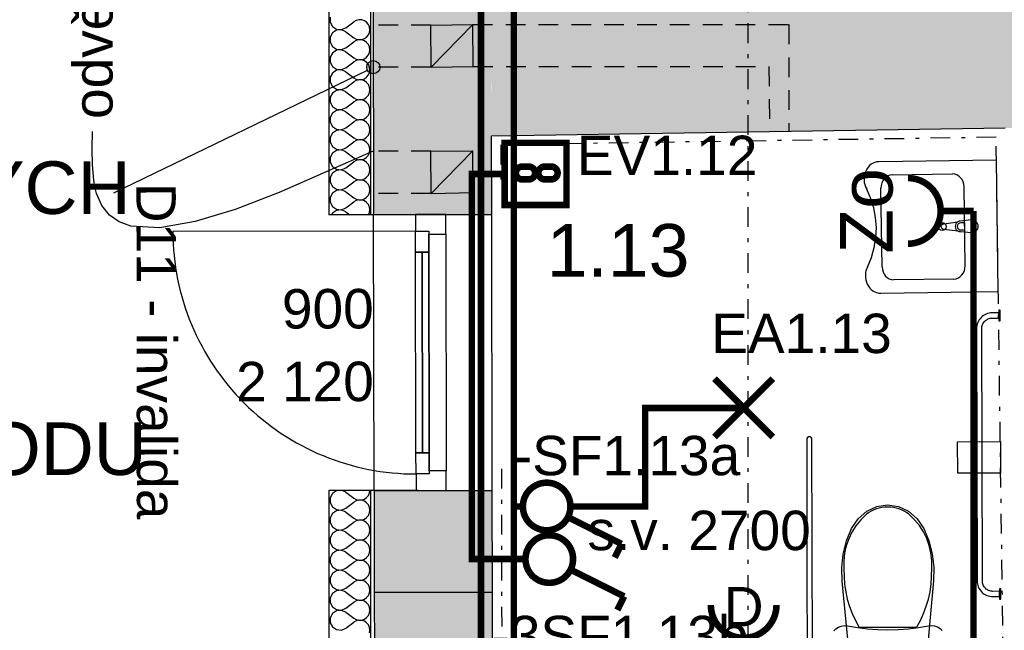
# Model space of a CAD drawing. Extents: x -12025 to 39812, y -28775 to 12.
# Tile 46 of 90: x 19994 to 23742, y -9846 to -7522. Entities that reach past the tile are written whole.
import ezdxf
from ezdxf.enums import TextEntityAlignment as Align

# ---------------------------------------------------------------- set-up
doc = ezdxf.new("R2010")
doc.units = 0
doc.header["$MEASUREMENT"] = 0
doc.linetypes.add('Čerchovaná S', pattern=[175, 75, -42.5, 15, -42.5])
doc.linetypes.add('Čárkovaná S', pattern=[125, 75, -50])
for name, color, linetype in [('OÚ Dukovany půdorys kóty 1NP', 7, 'Continuous'), ('OÚ Dukovany půdorys podklad 1NP', 7, 'Continuous'), ('OÚ Dukovany světla', 132, 'Continuous'), ('OÚ Dukovany VZDUCHOTECHNIKA', 7, 'Continuous'), ('OÚ Dukovany zásuvky', 92, 'Continuous'), ('Zakladni', 7, 'Continuous')]:
    doc.layers.add(name, color=color, linetype=linetype)
doc.styles.add('Arial', font='txt')

# ---------------------------------------------------------------- blocks, each defined once
blk = doc.blocks.new('P_zarovkove_svitidlo (5)')
at = {"color": 0, "linetype": 'Continuous', "const_width": 25}
for points in [[(111, -111), (-111, 111)], [(-111, -111), (111, 111)]]:
    blk.add_lwpolyline(points, dxfattribs=at)
at = {"color": 0, "linetype": 'Continuous', "style": 'Arial'}
blk.add_text('EA1.13', height=150, dxfattribs=at).set_placement((-123.5, 208.9))
blk = doc.blocks.new('Jednopólový vypínač (12)')
at = {"color": 0, "linetype": 'Continuous', "const_width": 25}
for points in [[(0, 90.6, 0.414214), (-90.6, 0)], [(90.6, 0, 0.414214), (0, 90.6)], [(-90.6, 0, 0.414214), (0, -90.6)], [(0, -90.6, 0.414214), (90.6, 0)]]:
    blk.add_lwpolyline(points, format="xyb", dxfattribs=at)
for points in [[(284.9, -142.4), (77.7, -38.8)], [(284.9, -142.4), (259, -194.2)]]:
    blk.add_lwpolyline(points, dxfattribs=at)
at = {"color": 0, "linetype": 'Continuous', "style": 'Arial'}
blk.add_text('-SF1.13a', height=150, dxfattribs=at).set_placement((-125, 118.9))
blk = doc.blocks.new('Zásuvka (28)')
at = {"color": 0, "linetype": 'Continuous', "const_width": 25}
for points in [[(0, -125, -0.414214), (-125, 0)], [(125, 0, -0.414214), (0, -125)]]:
    blk.add_lwpolyline(points, format="xyb", dxfattribs=at)
blk.add_lwpolyline([(0, -250), (0, -125)], dxfattribs=at)
at = {"color": 0, "linetype": 'Continuous', "style": 'Arial'}
blk.add_text('D', height=150, dxfattribs=at).set_placement((0, -81.4), align=Align.CENTER)
blk = doc.blocks.new('Zásuvka (40)')
at = {"color": 0, "linetype": 'Continuous', "const_width": 25}
for points in [[(0, 125, -0.414214), (125, 0)], [(125, 0, -0.414214), (0, -125)]]:
    blk.add_lwpolyline(points, format="xyb", dxfattribs=at)
blk.add_lwpolyline([(250, 0), (125, 0)], dxfattribs=at)
at = {"color": 0, "linetype": 'Continuous', "style": 'Arial'}
blk.add_text('Zo', height=200, rotation=90, dxfattribs=at).set_placement((-58.1, 0), align=Align.CENTER)
blk = doc.blocks.new('Jednopólový vypínač (28)')
at = {"color": 0, "linetype": 'Continuous', "const_width": 25}
for points in [[(0, 90.6, 0.414214), (-90.6, 0)], [(90.6, 0, 0.414214), (0, 90.6)], [(-90.6, 0, 0.414214), (0, -90.6)], [(0, -90.6, 0.414214), (90.6, 0)]]:
    blk.add_lwpolyline(points, format="xyb", dxfattribs=at)
for points in [[(284.9, -142.4), (77.7, -38.8)], [(284.9, -142.4), (259, -194.2)]]:
    blk.add_lwpolyline(points, dxfattribs=at)
at = {"color": 0, "linetype": 'Continuous', "style": 'Arial'}
blk.add_text('-3SF1.13b', height=150, dxfattribs=at).set_placement((-220, -366.1))
blk = doc.blocks.new('Ventilátor')
at = {"color": 0, "linetype": 'Continuous', "const_width": 25}
blk.add_lwpolyline([(-180840, 75764), (-180604.3, 75764), (-180604.3, 75527.1), (-180840, 75527.1)], close=True, dxfattribs=at)
for points in [[(-180797.2, 75649.3, -0.414214), (-180772.7, 75673.8)], [(-180748.3, 75673.8, -0.414214), (-180723.8, 75649.3)], [(-180711.6, 75649.3, -0.414214), (-180687.2, 75673.8)], [(-180662.7, 75673.8, -0.414214), (-180638.3, 75649.3)], [(-180772.7, 75624.9, -0.414214), (-180797.2, 75649.3)], [(-180723.8, 75649.3, -0.414214), (-180748.3, 75624.9)], [(-180687.2, 75624.9, -0.414214), (-180711.6, 75649.3)], [(-180638.3, 75649.3, -0.414214), (-180662.7, 75624.9)]]:
    blk.add_lwpolyline(points, format="xyb", dxfattribs=at)
for points in [[(-180772.7, 75673.8), (-180748.3, 75673.8)], [(-180687.2, 75673.8), (-180662.7, 75673.8)], [(-180772.7, 75624.9), (-180748.3, 75624.9)], [(-180687.2, 75624.9), (-180662.7, 75624.9)]]:
    blk.add_lwpolyline(points, dxfattribs=at)
at = {"color": 0, "linetype": 'Continuous', "style": 'Arial'}
blk.add_text('EV1.12', height=150, dxfattribs=at).set_placement((-180565, 75641.4))

msp = doc.modelspace()

# ---------------------------------------------------------------- hatches: boundary and pattern name
at = {"layer": 'OÚ Dukovany půdorys kóty 1NP', "linetype": 'Continuous'}
msp.add_hatch(color=154, dxfattribs=at).paths.add_polyline_path([(21315, -7703.1), (21316.9, -7712.6), (21322.4, -7720.8), (21330.5, -7726.2), (21340, -7728.1), (21349.6, -7726.2), (21357.7, -7720.8), (21363.1, -7712.6), (21365, -7703.1), (21363.1, -7693.5), (21357.7, -7685.4), (21349.6, -7680), (21340, -7678.1), (21330.5, -7680), (21322.4, -7685.4), (21316.9, -7693.5)])

# ---------------------------------------------------------------- linework, layer by layer
at = {"layer": 'OÚ Dukovany půdorys kóty 1NP', "color": 154, "linetype": 'Continuous'}
msp.add_line((20352.7, -8180.8), (21317.5, -7714), dxfattribs=at)
at = {"layer": 'OÚ Dukovany půdorys kóty 1NP', "color": 154, "linetype": 'Continuous', "flags": 128}
for points in [[(20286.4, -8183.1), (20280.4, -8158.8), (20276.1, -8132.4), (20271.4, -8074.9), (20270.4, -8012.8), (20271.3, -7948.3), (20271.3, -7948.3)], [(21340, -8022.7), (20982, -8180.2), (20814.8, -8244.4), (20661.9, -8290.9), (20527.8, -8313.9), (20417.4, -8307.6), (20372.5, -8291.5), (20335.3, -8265.9), (20306.4, -8230), (20286.4, -8183.1), (20286.4, -8183.1)]]:
    msp.add_lwpolyline(points, dxfattribs=at)
at = {"layer": 'OÚ Dukovany půdorys kóty 1NP', "color": 154, "linetype": 'Continuous'}
msp.add_circle((21340, -7703.1), 25, dxfattribs=at)
at = {"layer": 'OÚ Dukovany půdorys podklad 1NP', "color": 154, "linetype": 'Čerchovaná S'}
msp.add_line((22767.7, -11111), (22767.7, -7036.8), dxfattribs=at)
at = {"layer": 'OÚ Dukovany půdorys podklad 1NP', "color": 1, "linetype": 'Continuous'}
for p, q in [((21170.9, -7413.6), (21170.9, -8264.5)), ((21330.9, -8264.5), (21330.9, -7413.6)), ((23712.2, -8057), (23265.2, -8063.1)), ((23719, -8556.9), (23712.2, -8057)), ((23315.5, -8112.4), (23545.3, -8109.2)), ((23276.8, -8462.9), (23272.8, -8163)), ((23593.5, -8458.6), (23589.4, -8158.6)), ((21510.9, -8264.5), (21170.9, -8264.5)), ((21510.9, -8264.5), (21170.9, -8264.5)), ((21510.9, -8264.5), (21330.9, -8264.5)), ((21510.9, -8264.5), (21330.9, -8264.5)), ((21340.9, -8264.5), (21500.9, -8264.2)), ((21342.8, -9314.5), (21340.9, -8264.5)), ((21615.9, -8264), (21500.9, -8264.2)), ((21500.9, -8264.2), (21615.9, -8264)), ((21500.9, -8264.2), (21615.9, -8264)), ((21500.9, -8264.2), (21501, -8327.2)), ((21615.9, -8264), (21790.9, -8263.7)), ((21616.1, -8339), (21615.9, -8264)), ((21792.8, -9313.7), (21790.9, -8263.7)), ((23574.3, -8287.9), (23616.2, -8283.3)), ((23512, -8298.6), (23564.8, -8291.3)), ((23565.3, -8326.7), (23512.3, -8320.8)), ((23591.4, -8295), (23576.6, -8295.2)), ((23591.8, -8322.2), (23591.4, -8295)), ((21501, -8327.2), (20577, -8328.9)), ((21501, -8327.2), (21551, -8327.1)), ((21501, -8327.2), (21551, -8327.1)), ((21501.2, -8407.2), (21501, -8327.2)), ((21551, -8327.1), (21551.1, -8339.1)), ((21551, -8327.1), (21551.2, -8407.1)), ((21551.1, -8339.1), (21616.1, -8339)), ((21552.7, -9239.1), (21551.1, -8339.1)), ((21616.1, -8339), (21617.7, -9239)), ((23616.9, -8333.3), (23574.9, -8329.9)), ((23577, -8322.4), (23591.8, -8322.2)), ((21551.2, -8407.1), (21501.2, -8407.2)), ((21502.6, -9171.2), (21501.2, -8407.2)), ((21501.2, -8407.2), (21526.2, -8407.2)), ((21526.2, -8407.2), (21551.2, -8407.1)), ((21526.2, -8407.2), (21527.6, -9171.2)), ((21527.6, -9171.2), (21526.2, -8407.2)), ((21527.6, -9171.2), (21526.2, -8407.2)), ((21551.2, -8407.1), (21552.6, -9171.1)), ((23550.7, -8509.2), (23321, -8512.3)), ((23272, -8563), (23719, -8556.9)), ((23721.4, -8638), (23696.4, -8638)), ((23696.5, -8658), (23721.5, -8658)), ((23726.4, -8627.9), (23721.4, -8628)), ((23721.4, -8628), (23721.4, -8638)), ((23721.5, -8658), (23721.4, -8638)), ((23721.5, -8658), (23721.5, -8668)), ((23726.5, -8667.9), (23726.4, -8627.9)), ((23721.5, -8668), (23726.5, -8667.9)), ((23636.6, -8698.2), (23638.9, -9658.2)), ((23658.9, -9658.1), (23656.6, -8698.1)), ((23012.2, -10004.6), (23010.1, -9119.6)), ((21502.6, -9171.2), (21552.6, -9171.1)), ((21527.6, -9171.2), (21502.6, -9171.2)), ((21502.7, -9251.2), (21502.6, -9171.2)), ((21552.6, -9171.1), (21527.6, -9171.2)), ((21552.6, -9171.1), (21552.7, -9251.1)), ((21552.7, -9251.1), (21502.7, -9251.2)), ((21552.7, -9251.1), (21502.7, -9251.2)), ((21502.7, -9251.2), (21502.8, -9314.2)), ((21617.7, -9239), (21552.7, -9239.1)), ((21552.7, -9239.1), (21552.7, -9251.1)), ((21617.8, -9314), (21617.7, -9239)), ((21510.9, -9314.5), (21170.9, -9314.5)), ((21170.9, -9314.5), (21170.9, -10222.7)), ((21510.9, -9314.5), (21170.9, -9314.5)), ((21510.9, -9314.5), (21330.9, -9314.5)), ((21330.9, -10222.7), (21330.9, -9314.5)), ((21510.9, -9314.5), (21330.9, -9314.5)), ((21342.8, -9314.5), (21792.8, -9313.7)), ((21342.8, -9314.5), (21502.8, -9314.2)), ((21342.8, -9314.5), (21343.6, -9701.3)), ((21502.8, -9314.2), (21617.8, -9314)), ((21502.8, -9314.2), (21617.8, -9314)), ((21502.8, -9314.2), (21617.8, -9314)), ((21617.8, -9314), (21792.8, -9313.7)), ((21793.6, -9700.5), (21792.8, -9313.7)), ((23724, -9697.9), (23699, -9698)), ((23728.9, -9687.9), (23723.9, -9687.9)), ((23723.9, -9687.9), (23724, -9697.9)), ((23724, -9717.9), (23724, -9697.9)), ((23729, -9727.9), (23728.9, -9687.9)), ((23699, -9718), (23724, -9717.9)), ((23724, -9717.9), (23724, -9727.9)), ((23724, -9727.9), (23729, -9727.9)), ((23299.3, -9835.9), (23190.3, -9836.2)), ((23408.2, -9835.7), (23299.3, -9835.9))]:
    msp.add_line(p, q, dxfattribs=at)
at = {"layer": 'OÚ Dukovany půdorys podklad 1NP', "color": 7, "linetype": 'Continuous'}
for p, q in [((21339.4, -7451.6), (21340.9, -8264.5)), ((21790.4, -7963.7), (23745.7, -7934.3)), ((21790.9, -8263.7), (21790.4, -7963.7)), ((21340.9, -8264.5), (21500.9, -8264.2)), ((21500.9, -8264.2), (21615.9, -8264)), ((21615.9, -8264), (21790.9, -8263.7)), ((21343.6, -9701.3), (21443.6, -9701.1)), ((21343.6, -9701.3), (21346.1, -11114.6)), ((21443.6, -9701.1), (21493.6, -9701)), ((21493.6, -9701), (21793.6, -9700.5)), ((21796.1, -11113.8), (21793.6, -9700.5))]:
    msp.add_line(p, q, dxfattribs=at)
at = {"layer": 'OÚ Dukovany půdorys podklad 1NP', "color": 21, "linetype": 'Continuous'}
for p, q in [((21175.8, -7512.9), (21175.8, -7531.5)), ((21175.8, -7531.5), (21184.6, -7547.8)), ((21235.6, -7552.7), (21266.1, -7529.8)), ((21275.3, -7524.7), (21266.1, -7529.8)), ((21285.5, -7522.4), (21275.3, -7524.7)), ((21296, -7522.9), (21285.5, -7522.4)), ((21306, -7526.2), (21296, -7522.9)), ((21314.7, -7532.2), (21306, -7526.2)), ((21321.4, -7540.3), (21314.7, -7532.2)), ((21184.6, -7547.8), (21200, -7558.1)), ((21200, -7562.5), (21184.6, -7572.8)), ((21200, -7558.1), (21218.5, -7559.9)), ((21218.5, -7560.7), (21200, -7562.5)), ((21218.5, -7559.9), (21235.6, -7552.7)), ((21235.6, -7567.9), (21218.5, -7560.7)), ((21235.6, -7567.9), (21266.1, -7590.8)), ((21325.6, -7549.9), (21321.4, -7540.3)), ((21321.4, -7580.3), (21325.6, -7570.7)), ((21327, -7560.3), (21325.6, -7549.9)), ((21325.6, -7570.7), (21327, -7560.3)), ((21184.6, -7572.8), (21175.8, -7589.1)), ((21175.8, -7589.1), (21175.8, -7607.7)), ((21175.8, -7607.7), (21184.6, -7624)), ((21235.6, -7628.9), (21266.1, -7606)), ((21266.1, -7590.8), (21275.3, -7595.9)), ((21275.3, -7600.9), (21266.1, -7606)), ((21275.3, -7595.9), (21285.5, -7598.2)), ((21285.5, -7598.6), (21275.3, -7600.9)), ((21285.5, -7598.2), (21296, -7597.7)), ((21296, -7599.1), (21285.5, -7598.6)), ((21296, -7597.7), (21306, -7594.4)), ((21306, -7602.4), (21296, -7599.1)), ((21306, -7594.4), (21314.7, -7588.4)), ((21314.7, -7608.4), (21306, -7602.4)), ((21314.7, -7588.4), (21321.4, -7580.3)), ((21321.4, -7616.5), (21314.7, -7608.4)), ((21184.6, -7624), (21200, -7634.3)), ((21200, -7638.7), (21184.6, -7649)), ((21200, -7634.3), (21218.5, -7636.1)), ((21218.5, -7636.9), (21200, -7638.7)), ((21218.5, -7636.1), (21235.6, -7628.9)), ((21235.6, -7644.1), (21218.5, -7636.9)), ((21235.6, -7644.1), (21266.1, -7667)), ((21325.6, -7626.1), (21321.4, -7616.5)), ((21327, -7636.5), (21325.6, -7626.1)), ((21325.6, -7646.9), (21327, -7636.5)), ((21184.6, -7649), (21175.8, -7665.3)), ((21175.8, -7665.3), (21175.8, -7683.9)), ((21175.8, -7683.9), (21184.6, -7700.2)), ((21235.6, -7705.1), (21266.1, -7682.2)), ((21266.1, -7667), (21275.3, -7672.1)), ((21275.3, -7677.1), (21266.1, -7682.2)), ((21275.3, -7672.1), (21285.5, -7674.4)), ((21285.5, -7674.7), (21275.3, -7677.1)), ((21285.5, -7674.4), (21296, -7673.9)), ((21296, -7675.3), (21285.5, -7674.7)), ((21296, -7673.9), (21306, -7670.6)), ((21306, -7678.6), (21296, -7675.3)), ((21306, -7670.6), (21314.7, -7664.6)), ((21314.7, -7684.6), (21306, -7678.6)), ((21314.7, -7664.6), (21321.4, -7656.5)), ((21321.4, -7656.5), (21325.6, -7646.9)), ((21184.6, -7700.2), (21200, -7710.5)), ((21200, -7714.9), (21184.6, -7725.1)), ((21200, -7710.5), (21218.5, -7712.3)), ((21218.5, -7713.1), (21200, -7714.9)), ((21218.5, -7712.3), (21235.6, -7705.1)), ((21235.6, -7720.3), (21218.5, -7713.1)), ((21235.6, -7720.3), (21266.1, -7743.2)), ((21321.4, -7692.7), (21314.7, -7684.6)), ((21325.6, -7702.3), (21321.4, -7692.7)), ((21327, -7712.7), (21325.6, -7702.3)), ((21325.6, -7723.1), (21327, -7712.7)), ((21184.6, -7725.1), (21175.8, -7741.5)), ((21175.8, -7741.5), (21175.8, -7760.1)), ((21235.6, -7781.3), (21266.1, -7758.4)), ((21266.1, -7743.2), (21275.3, -7748.2)), ((21275.3, -7753.3), (21266.1, -7758.4)), ((21275.3, -7748.2), (21285.5, -7750.6)), ((21285.5, -7750.9), (21275.3, -7753.3)), ((21285.5, -7750.6), (21296, -7750.1)), ((21296, -7751.4), (21285.5, -7750.9)), ((21296, -7750.1), (21306, -7746.8)), ((21306, -7754.8), (21296, -7751.4)), ((21306, -7746.8), (21314.7, -7740.8)), ((21314.7, -7760.8), (21306, -7754.8)), ((21314.7, -7740.8), (21321.4, -7732.7)), ((21321.4, -7732.7), (21325.6, -7723.1)), ((21175.8, -7760.1), (21184.6, -7776.4)), ((21184.6, -7776.4), (21200, -7786.7)), ((21200, -7791.1), (21184.6, -7801.3)), ((21200, -7786.7), (21218.5, -7788.4)), ((21218.5, -7789.3), (21200, -7791.1)), ((21218.5, -7788.4), (21235.6, -7781.3)), ((21235.6, -7796.5), (21218.5, -7789.3)), ((21235.6, -7796.5), (21266.1, -7819.4)), ((21321.4, -7768.9), (21314.7, -7760.8)), ((21325.6, -7778.5), (21321.4, -7768.9)), ((21327, -7788.9), (21325.6, -7778.5)), ((21325.6, -7799.3), (21327, -7788.9)), ((21184.6, -7801.3), (21175.8, -7817.7)), ((21175.8, -7817.7), (21175.8, -7836.3)), ((21266.1, -7819.4), (21275.3, -7824.4)), ((21275.3, -7829.5), (21266.1, -7834.6)), ((21275.3, -7824.4), (21285.5, -7826.8)), ((21285.5, -7827.1), (21275.3, -7829.5)), ((21285.5, -7826.8), (21296, -7826.3)), ((21296, -7827.6), (21285.5, -7827.1)), ((21296, -7826.3), (21306, -7823)), ((21306, -7831), (21296, -7827.6)), ((21306, -7823), (21314.7, -7817)), ((21314.7, -7836.9), (21306, -7831)), ((21314.7, -7817), (21321.4, -7808.9)), ((21321.4, -7808.9), (21325.6, -7799.3)), ((21175.8, -7836.3), (21184.6, -7852.6)), ((21184.6, -7852.6), (21200, -7862.9)), ((21200, -7867.3), (21184.6, -7877.5)), ((21200, -7862.9), (21218.5, -7864.6)), ((21218.5, -7865.5), (21200, -7867.3)), ((21218.5, -7864.6), (21235.6, -7857.4)), ((21235.6, -7872.7), (21218.5, -7865.5)), ((21235.6, -7857.4), (21266.1, -7834.6)), ((21321.4, -7845), (21314.7, -7836.9)), ((21325.6, -7854.7), (21321.4, -7845)), ((21327, -7865.1), (21325.6, -7854.7)), ((21325.6, -7875.5), (21327, -7865.1)), ((21184.6, -7877.5), (21175.8, -7893.9)), ((21175.8, -7893.9), (21175.8, -7912.4)), ((21235.6, -7872.7), (21266.1, -7895.5)), ((21266.1, -7895.5), (21275.3, -7900.6)), ((21275.3, -7905.7), (21266.1, -7910.8)), ((21275.3, -7900.6), (21285.5, -7903)), ((21285.5, -7903.3), (21275.3, -7905.7)), ((21285.5, -7903), (21296, -7902.5)), ((21296, -7903.8), (21285.5, -7903.3)), ((21296, -7902.5), (21306, -7899.1)), ((21306, -7907.2), (21296, -7903.8)), ((21306, -7899.1), (21314.7, -7893.2)), ((21314.7, -7913.1), (21306, -7907.2)), ((21314.7, -7893.2), (21321.4, -7885.1)), ((21321.4, -7885.1), (21325.6, -7875.5)), ((21175.8, -7912.4), (21184.6, -7928.8)), ((21184.6, -7928.8), (21200, -7939.1)), ((21200, -7943.4), (21184.6, -7953.7)), ((21200, -7939.1), (21218.5, -7940.8)), ((21218.5, -7941.7), (21200, -7943.4)), ((21218.5, -7940.8), (21235.6, -7933.6)), ((21235.6, -7948.9), (21218.5, -7941.7)), ((21235.6, -7933.6), (21266.1, -7910.8)), ((21321.4, -7921.2), (21314.7, -7913.1)), ((21325.6, -7930.8), (21321.4, -7921.2)), ((21327, -7941.3), (21325.6, -7930.8)), ((21325.6, -7951.7), (21327, -7941.3)), ((21184.6, -7953.7), (21175.8, -7970.1)), ((21175.8, -7970.1), (21175.8, -7988.6)), ((21235.6, -7948.9), (21266.1, -7971.7)), ((21266.1, -7971.7), (21275.3, -7976.8)), ((21275.3, -7981.9), (21266.1, -7987)), ((21275.3, -7976.8), (21285.5, -7979.2)), ((21285.5, -7979.5), (21275.3, -7981.9)), ((21285.5, -7979.2), (21296, -7978.7)), ((21296, -7980), (21285.5, -7979.5)), ((21296, -7978.7), (21306, -7975.3)), ((21306, -7983.4), (21296, -7980)), ((21306, -7975.3), (21314.7, -7969.4)), ((21314.7, -7989.3), (21306, -7983.4)), ((21314.7, -7969.4), (21321.4, -7961.3)), ((21321.4, -7961.3), (21325.6, -7951.7)), ((21175.8, -7988.6), (21184.6, -8005)), ((21184.6, -8005), (21200, -8015.3)), ((21200, -8019.6), (21184.6, -8029.9)), ((21200, -8015.3), (21218.5, -8017)), ((21218.5, -8017.9), (21200, -8019.6)), ((21218.5, -8017), (21235.6, -8009.8)), ((21235.6, -8025.1), (21218.5, -8017.9)), ((21235.6, -8009.8), (21266.1, -7987)), ((21321.4, -7997.4), (21314.7, -7989.3)), ((21325.6, -8007), (21321.4, -7997.4)), ((21327, -8017.4), (21325.6, -8007)), ((21325.6, -8027.9), (21327, -8017.4)), ((21184.6, -8029.9), (21175.8, -8046.3)), ((21175.8, -8046.3), (21175.8, -8064.8)), ((21235.6, -8025.1), (21266.1, -8047.9)), ((21266.1, -8047.9), (21275.3, -8053)), ((21275.3, -8058.1), (21266.1, -8063.2)), ((21275.3, -8053), (21285.5, -8055.4)), ((21285.5, -8055.7), (21275.3, -8058.1)), ((21285.5, -8055.4), (21296, -8054.9)), ((21296, -8056.2), (21285.5, -8055.7)), ((21296, -8054.9), (21306, -8051.5)), ((21306, -8059.6), (21296, -8056.2)), ((21306, -8051.5), (21314.7, -8045.6)), ((21314.7, -8045.6), (21321.4, -8037.5)), ((21321.4, -8037.5), (21325.6, -8027.9)), ((21175.8, -8064.8), (21184.6, -8081.2)), ((21184.6, -8081.2), (21200, -8091.5)), ((21200, -8095.8), (21184.6, -8106.1)), ((21200, -8091.5), (21218.5, -8093.2)), ((21218.5, -8094.1), (21200, -8095.8)), ((21218.5, -8093.2), (21235.6, -8086)), ((21235.6, -8101.3), (21218.5, -8094.1)), ((21235.6, -8086), (21266.1, -8063.2)), ((21314.7, -8065.5), (21306, -8059.6)), ((21321.4, -8073.6), (21314.7, -8065.5)), ((21325.6, -8083.2), (21321.4, -8073.6)), ((21327, -8093.6), (21325.6, -8083.2)), ((21325.6, -8104.1), (21327, -8093.6)), ((21184.6, -8106.1), (21175.8, -8122.5)), ((21175.8, -8122.5), (21175.8, -8141)), ((21235.6, -8101.3), (21266.1, -8124.1)), ((21266.1, -8124.1), (21275.3, -8129.2)), ((21275.3, -8129.2), (21285.5, -8131.6)), ((21285.5, -8131.9), (21275.3, -8134.3)), ((21285.5, -8131.6), (21296, -8131.1)), ((21296, -8132.4), (21285.5, -8131.9)), ((21296, -8131.1), (21306, -8127.7)), ((21306, -8135.8), (21296, -8132.4)), ((21306, -8127.7), (21314.7, -8121.8)), ((21314.7, -8121.8), (21321.4, -8113.7)), ((21321.4, -8113.7), (21325.6, -8104.1)), ((21175.8, -8141), (21184.6, -8157.4)), ((21184.6, -8157.4), (21200, -8167.6)), ((21200, -8167.6), (21218.5, -8169.4)), ((21218.5, -8170.3), (21200, -8172)), ((21218.5, -8169.4), (21235.6, -8162.2)), ((21235.6, -8177.4), (21218.5, -8170.3)), ((21235.6, -8162.2), (21266.1, -8139.4)), ((21275.3, -8134.3), (21266.1, -8139.4)), ((21314.7, -8141.7), (21306, -8135.8)), ((21321.4, -8149.8), (21314.7, -8141.7)), ((21325.6, -8159.4), (21321.4, -8149.8)), ((21327, -8169.8), (21325.6, -8159.4)), ((21325.6, -8180.2), (21327, -8169.8)), ((21184.6, -8182.3), (21175.8, -8198.6)), ((21175.8, -8198.6), (21175.8, -8217.2)), ((21200, -8172), (21184.6, -8182.3)), ((21235.6, -8177.4), (21266.1, -8200.3)), ((21266.1, -8200.3), (21275.3, -8205.4)), ((21275.3, -8205.4), (21285.5, -8207.8)), ((21285.5, -8208.1), (21275.3, -8210.5)), ((21285.5, -8207.8), (21296, -8207.3)), ((21296, -8208.6), (21285.5, -8208.1)), ((21296, -8207.3), (21306, -8203.9)), ((21306, -8211.9), (21296, -8208.6)), ((21306, -8203.9), (21314.7, -8198)), ((21314.7, -8198), (21321.4, -8189.9)), ((21321.4, -8189.9), (21325.6, -8180.2)), ((21175.8, -8217.2), (21184.6, -8233.6)), ((21184.6, -8233.6), (21200, -8243.8)), ((21200, -8243.8), (21218.5, -8245.6)), ((21218.5, -8245.6), (21235.6, -8238.4)), ((21235.6, -8238.4), (21266.1, -8215.5)), ((21275.3, -8210.5), (21266.1, -8215.5)), ((21314.7, -8217.9), (21306, -8211.9)), ((21321.4, -8226), (21314.7, -8217.9)), ((21325.6, -8235.6), (21321.4, -8226)), ((21327, -8246), (21325.6, -8235.6)), ((21325.6, -8256.4), (21327, -8246)), ((21184.6, -8258.5), (21181.4, -8264.5)), ((21200, -8248.2), (21184.6, -8258.5)), ((21218.5, -8246.5), (21200, -8248.2)), ((21235.6, -8253.6), (21218.5, -8246.5)), ((21235.6, -8253.6), (21250.1, -8264.5)), ((21322, -8264.5), (21325.6, -8256.4)), ((21184.6, -9325.1), (21175.8, -9341.5)), ((21200, -9314.9), (21184.6, -9325.1)), ((21203.9, -9314.5), (21200, -9314.9)), ((21235.6, -9320.3), (21221.8, -9314.5)), ((21235.6, -9320.3), (21266.1, -9343.2)), ((21314.7, -9340.8), (21321.4, -9332.7)), ((21321.4, -9332.7), (21325.6, -9323.1)), ((21325.6, -9323.1), (21326.8, -9314.5)), ((21175.8, -9341.5), (21175.8, -9360.1)), ((21175.8, -9360.1), (21184.6, -9376.4)), ((21235.6, -9381.3), (21266.1, -9358.4)), ((21266.1, -9343.2), (21275.3, -9348.2)), ((21275.3, -9353.3), (21266.1, -9358.4)), ((21275.3, -9348.2), (21285.5, -9350.6)), ((21285.5, -9350.9), (21275.3, -9353.3)), ((21285.5, -9350.6), (21296, -9350.1)), ((21296, -9351.4), (21285.5, -9350.9)), ((21296, -9350.1), (21306, -9346.8)), ((21306, -9354.8), (21296, -9351.4)), ((21306, -9346.8), (21314.7, -9340.8)), ((21314.7, -9360.8), (21306, -9354.8)), ((21321.4, -9368.9), (21314.7, -9360.8)), ((21325.6, -9378.5), (21321.4, -9368.9)), ((21184.6, -9401.3), (21175.8, -9417.7)), ((21184.6, -9376.4), (21200, -9386.7)), ((21200, -9391.1), (21184.6, -9401.3)), ((21200, -9386.7), (21218.5, -9388.4)), ((21218.5, -9389.3), (21200, -9391.1)), ((21218.5, -9388.4), (21235.6, -9381.3)), ((21235.6, -9396.5), (21218.5, -9389.3)), ((21235.6, -9396.5), (21266.1, -9419.4)), ((21321.4, -9408.9), (21325.6, -9399.3)), ((21327, -9388.9), (21325.6, -9378.5)), ((21325.6, -9399.3), (21327, -9388.9)), ((21175.8, -9417.7), (21175.8, -9436.3)), ((21175.8, -9436.3), (21184.6, -9452.6)), ((21235.6, -9457.4), (21266.1, -9434.6)), ((21266.1, -9419.4), (21275.3, -9424.4)), ((21275.3, -9429.5), (21266.1, -9434.6)), ((21275.3, -9424.4), (21285.5, -9426.8)), ((21285.5, -9427.1), (21275.3, -9429.5)), ((21285.5, -9426.8), (21296, -9426.3)), ((21296, -9427.6), (21285.5, -9427.1)), ((21296, -9426.3), (21306, -9423)), ((21306, -9431), (21296, -9427.6)), ((21306, -9423), (21314.7, -9417)), ((21314.7, -9436.9), (21306, -9431)), ((21314.7, -9417), (21321.4, -9408.9)), ((21321.4, -9445), (21314.7, -9436.9)), ((21325.6, -9454.7), (21321.4, -9445)), ((21184.6, -9477.5), (21175.8, -9493.9)), ((21184.6, -9452.6), (21200, -9462.9)), ((21200, -9467.3), (21184.6, -9477.5)), ((21200, -9462.9), (21218.5, -9464.6)), ((21218.5, -9465.5), (21200, -9467.3)), ((21218.5, -9464.6), (21235.6, -9457.4)), ((21235.6, -9472.7), (21218.5, -9465.5)), ((21235.6, -9472.7), (21266.1, -9495.5)), ((21321.4, -9485.1), (21325.6, -9475.5)), ((21327, -9465.1), (21325.6, -9454.7)), ((21325.6, -9475.5), (21327, -9465.1)), ((21175.8, -9493.9), (21175.8, -9512.4)), ((21175.8, -9512.4), (21184.6, -9528.8)), ((21235.6, -9533.6), (21266.1, -9510.8)), ((21266.1, -9495.5), (21275.3, -9500.6)), ((21275.3, -9505.7), (21266.1, -9510.8)), ((21275.3, -9500.6), (21285.5, -9503)), ((21285.5, -9503.3), (21275.3, -9505.7)), ((21285.5, -9503), (21296, -9502.5)), ((21296, -9503.8), (21285.5, -9503.3)), ((21296, -9502.5), (21306, -9499.1)), ((21306, -9507.2), (21296, -9503.8)), ((21306, -9499.1), (21314.7, -9493.2)), ((21314.7, -9513.1), (21306, -9507.2)), ((21314.7, -9493.2), (21321.4, -9485.1)), ((21321.4, -9521.2), (21314.7, -9513.1)), ((21184.6, -9553.7), (21175.8, -9570.1)), ((21184.6, -9528.8), (21200, -9539.1)), ((21200, -9543.4), (21184.6, -9553.7)), ((21200, -9539.1), (21218.5, -9540.8)), ((21218.5, -9541.7), (21200, -9543.4)), ((21218.5, -9540.8), (21235.6, -9533.6)), ((21235.6, -9548.9), (21218.5, -9541.7)), ((21235.6, -9548.9), (21266.1, -9571.7)), ((21325.6, -9530.8), (21321.4, -9521.2)), ((21321.4, -9561.3), (21325.6, -9551.7)), ((21327, -9541.3), (21325.6, -9530.8)), ((21325.6, -9551.7), (21327, -9541.3)), ((21175.8, -9570.1), (21175.8, -9588.6)), ((21175.8, -9588.6), (21184.6, -9605)), ((21235.6, -9609.8), (21266.1, -9587)), ((21266.1, -9571.7), (21275.3, -9576.8)), ((21275.3, -9581.9), (21266.1, -9587)), ((21275.3, -9576.8), (21285.5, -9579.2)), ((21285.5, -9579.5), (21275.3, -9581.9)), ((21285.5, -9579.2), (21296, -9578.7)), ((21296, -9580), (21285.5, -9579.5)), ((21296, -9578.7), (21306, -9575.3)), ((21306, -9583.4), (21296, -9580)), ((21306, -9575.3), (21314.7, -9569.4)), ((21314.7, -9589.3), (21306, -9583.4)), ((21314.7, -9569.4), (21321.4, -9561.3)), ((21321.4, -9597.4), (21314.7, -9589.3)), ((21184.6, -9629.9), (21175.8, -9646.3)), ((21184.6, -9605), (21200, -9615.3)), ((21200, -9619.6), (21184.6, -9629.9)), ((21200, -9615.3), (21218.5, -9617)), ((21218.5, -9617.9), (21200, -9619.6)), ((21218.5, -9617), (21235.6, -9609.8)), ((21235.6, -9625.1), (21218.5, -9617.9)), ((21235.6, -9625.1), (21266.1, -9647.9)), ((21325.6, -9607), (21321.4, -9597.4)), ((21321.4, -9637.5), (21325.6, -9627.9)), ((21327, -9617.4), (21325.6, -9607)), ((21325.6, -9627.9), (21327, -9617.4)), ((21175.8, -9646.3), (21175.8, -9664.8)), ((21175.8, -9664.8), (21184.6, -9681.2)), ((21235.6, -9686), (21266.1, -9663.2)), ((21266.1, -9647.9), (21275.3, -9653)), ((21275.3, -9658.1), (21266.1, -9663.2)), ((21275.3, -9653), (21285.5, -9655.4)), ((21285.5, -9655.7), (21275.3, -9658.1)), ((21285.5, -9655.4), (21296, -9654.9)), ((21296, -9656.2), (21285.5, -9655.7)), ((21296, -9654.9), (21306, -9651.5)), ((21306, -9659.6), (21296, -9656.2)), ((21306, -9651.5), (21314.7, -9645.6)), ((21314.7, -9665.5), (21306, -9659.6)), ((21314.7, -9645.6), (21321.4, -9637.5)), ((21321.4, -9673.6), (21314.7, -9665.5)), ((21184.6, -9706.1), (21175.8, -9722.5)), ((21184.6, -9681.2), (21200, -9691.5)), ((21200, -9695.8), (21184.6, -9706.1)), ((21200, -9691.5), (21218.5, -9693.2)), ((21218.5, -9694.1), (21200, -9695.8)), ((21218.5, -9693.2), (21235.6, -9686)), ((21235.6, -9701.3), (21218.5, -9694.1)), ((21235.6, -9701.3), (21266.1, -9724.1)), ((21325.6, -9683.2), (21321.4, -9673.6)), ((21321.4, -9713.7), (21325.6, -9704.1)), ((21327, -9693.6), (21325.6, -9683.2)), ((21325.6, -9704.1), (21327, -9693.6)), ((21175.8, -9722.5), (21175.8, -9741)), ((21175.8, -9741), (21184.6, -9757.4)), ((21235.6, -9762.2), (21266.1, -9739.4)), ((21266.1, -9724.1), (21275.3, -9729.2)), ((21275.3, -9734.3), (21266.1, -9739.4)), ((21275.3, -9729.2), (21285.5, -9731.6)), ((21285.5, -9731.9), (21275.3, -9734.3)), ((21285.5, -9731.6), (21296, -9731.1)), ((21296, -9732.4), (21285.5, -9731.9)), ((21296, -9731.1), (21306, -9727.7)), ((21306, -9735.8), (21296, -9732.4)), ((21306, -9727.7), (21314.7, -9721.8)), ((21314.7, -9741.7), (21306, -9735.8)), ((21314.7, -9721.8), (21321.4, -9713.7)), ((21321.4, -9749.8), (21314.7, -9741.7)), ((21184.6, -9782.3), (21175.8, -9798.6)), ((21184.6, -9757.4), (21200, -9767.6)), ((21200, -9772), (21184.6, -9782.3)), ((21200, -9767.6), (21218.5, -9769.4)), ((21218.5, -9770.3), (21200, -9772)), ((21218.5, -9769.4), (21235.6, -9762.2)), ((21235.6, -9777.4), (21218.5, -9770.3)), ((21235.6, -9777.4), (21266.1, -9800.3)), ((21325.6, -9759.4), (21321.4, -9749.8)), ((21321.4, -9789.9), (21325.6, -9780.2)), ((21327, -9769.8), (21325.6, -9759.4)), ((21325.6, -9780.2), (21327, -9769.8)), ((21175.8, -9798.6), (21175.8, -9817.2)), ((21175.8, -9817.2), (21184.6, -9833.6)), ((21235.6, -9838.4), (21266.1, -9815.5)), ((21266.1, -9800.3), (21275.3, -9805.4)), ((21275.3, -9810.5), (21266.1, -9815.5)), ((21275.3, -9805.4), (21285.5, -9807.8)), ((21285.5, -9808.1), (21275.3, -9810.5)), ((21285.5, -9807.8), (21296, -9807.3)), ((21296, -9808.6), (21285.5, -9808.1)), ((21296, -9807.3), (21306, -9803.9)), ((21306, -9811.9), (21296, -9808.6)), ((21306, -9803.9), (21314.7, -9798)), ((21314.7, -9817.9), (21306, -9811.9)), ((21314.7, -9798), (21321.4, -9789.9)), ((21321.4, -9826), (21314.7, -9817.9)), ((21184.6, -9833.6), (21200, -9843.8)), ((21200, -9843.8), (21218.5, -9845.6)), ((21218.5, -9845.6), (21235.6, -9838.4)), ((21325.6, -9835.6), (21321.4, -9826)), ((21327, -9846), (21325.6, -9835.6)), ((21325.6, -9856.4), (21327, -9846))]:
    msp.add_line(p, q, dxfattribs=at)
at = {"layer": 'OÚ Dukovany půdorys podklad 1NP', "color": 7, "linetype": 'Čárkovaná S'}
for p, q in [((21559.7, -7542.6), (21340, -7542.6)), ((21719, -7540.6), (22922.5, -7540.6)), ((22922.5, -7540.6), (22922.5, -7946.7)), ((21559.8, -7703.1), (21340, -7703.1)), ((21720.3, -7699.9), (22845.8, -7699.9)), ((22845.8, -7699.9), (22849.5, -7947.8)), ((21559.7, -8022.7), (21340, -8022.7)), ((21559.8, -8183.2), (21340, -8183.2))]:
    msp.add_line(p, q, dxfattribs=at)
at = {"layer": 'OÚ Dukovany půdorys podklad 1NP', "color": 8, "linetype": 'Continuous'}
for points in [[(21559.8, -7703.1), (21559.7, -7542.6), (21719, -7540.6)], [(21559.8, -7703.1), (21720.3, -7699.9), (21719, -7540.6)], [(21559.8, -8183.2), (21559.7, -8022.7), (21719, -8020.7)], [(21559.8, -8183.2), (21720.3, -8180), (21719, -8020.7)]]:
    msp.add_lwpolyline(points, close=True, dxfattribs=at)
at = {"layer": 'OÚ Dukovany půdorys podklad 1NP', "color": 1, "linetype": 'Čerchovaná S'}
msp.add_lwpolyline([(21827.7, -9232.1), (21829.2, -10029), (23738.8, -10003), (23711.2, -7969.8), (21825.4, -7998.1), (21825.7, -8142.5)], dxfattribs=at)
at = {"layer": 'OÚ Dukovany půdorys podklad 1NP', "color": 1, "linetype": 'Continuous', "flags": 128}
for points in [[(23265.2, -8063.1), (23257.2, -8063.8), (23249.6, -8065.6), (23242.4, -8068.5), (23235.7, -8072.6), (23229.6, -8077.6), (23224, -8083.6), (23219.1, -8090.6), (23215, -8098.4), (23215, -8098.4)], [(23215, -8098.4), (23211.7, -8106.9), (23209.5, -8115.5), (23208.4, -8124.1), (23208.3, -8132.8), (23209.2, -8141.5), (23211.2, -8150), (23214.2, -8158.2), (23218.3, -8166.2), (23218.3, -8166.2)], [(23315.5, -8112.4), (23306.9, -8113.7), (23298.8, -8116.8), (23291.6, -8121.5), (23285.3, -8127.7), (23280.1, -8135.1), (23276.1, -8143.6), (23273.7, -8152.9), (23272.8, -8163), (23272.8, -8163)], [(23589.4, -8158.6), (23588.2, -8148.7), (23585.5, -8139.4), (23581.3, -8131), (23575.9, -8123.8), (23569.5, -8117.8), (23562.1, -8113.2), (23554, -8110.3), (23545.3, -8109.2), (23545.3, -8109.2)], [(23221, -8463.7), (23236.3, -8427.2), (23247.1, -8389.8), (23253.4, -8351.9), (23255.2, -8313.7), (23252.5, -8275.6), (23245.3, -8237.8), (23233.5, -8200.7), (23217.3, -8164.6), (23217.3, -8164.6)], [(23502.4, -8309.8), (23502.5, -8307.8), (23503, -8305.8), (23503.9, -8304), (23505, -8302.4), (23506.5, -8301), (23508.1, -8299.9), (23510, -8299.1), (23512, -8298.6), (23512, -8298.6)], [(23512.3, -8320.8), (23510.3, -8320.4), (23508.4, -8319.6), (23506.7, -8318.6), (23505.2, -8317.2), (23504, -8315.7), (23503.1, -8313.9), (23502.6, -8311.9), (23502.4, -8309.8), (23502.4, -8309.8)], [(23564.8, -8291.3), (23567.1, -8290), (23569.4, -8289), (23571.7, -8288.3), (23574.3, -8287.9), (23574.3, -8287.9)], [(23574.9, -8329.9), (23572.3, -8329.5), (23569.9, -8328.9), (23567.6, -8328), (23565.3, -8326.7), (23565.3, -8326.7)], [(23222.3, -8461.2), (23218.4, -8469.3), (23215.7, -8477.6), (23213.9, -8486.2), (23213.2, -8494.8), (23213.5, -8503.5), (23214.9, -8512.1), (23217.4, -8520.7), (23220.8, -8529), (23220.8, -8529)], [(23276.8, -8462.9), (23278, -8472.9), (23280.8, -8482.2), (23284.9, -8490.6), (23290.3, -8497.8), (23296.8, -8503.8), (23304.1, -8508.4), (23312.3, -8511.3), (23321, -8512.3), (23321, -8512.3)], [(23550.7, -8509.2), (23559.4, -8507.9), (23567.4, -8504.8), (23574.7, -8500), (23581, -8493.9), (23586.2, -8486.5), (23590.1, -8478), (23592.6, -8468.6), (23593.5, -8458.6), (23593.5, -8458.6)], [(23220.8, -8529), (23225.2, -8536.7), (23230.3, -8543.6), (23236, -8549.4), (23242.3, -8554.3), (23249.1, -8558.1), (23256.3, -8560.9), (23264, -8562.5), (23272, -8563), (23272, -8563)], [(23654.1, -8655.7), (23649.9, -8660.2), (23646.4, -8664.9), (23643.4, -8669.9), (23640.9, -8675.1), (23639, -8680.5), (23637.7, -8686.2), (23636.8, -8692.1), (23636.6, -8698.2), (23636.6, -8698.2)], [(23696.4, -8638), (23690.3, -8638.3), (23684.5, -8639.1), (23678.8, -8640.5), (23673.4, -8642.5), (23668.2, -8644.9), (23663.3, -8648), (23658.6, -8651.6), (23654.1, -8655.7), (23654.1, -8655.7)], [(23668.2, -8669.8), (23671.2, -8667), (23674.4, -8664.7), (23677.7, -8662.6), (23681.1, -8661), (23684.8, -8659.7), (23688.5, -8658.8), (23692.4, -8658.2), (23696.5, -8658), (23696.5, -8658)], [(23656.6, -8698.1), (23656.8, -8694), (23657.3, -8690.1), (23658.2, -8686.4), (23659.5, -8682.7), (23661.1, -8679.3), (23663.1, -8676), (23665.5, -8672.8), (23668.2, -8669.8), (23668.2, -8669.8)], [(22990.1, -9119.7), (22990.1, -9119.7), (22990.1, -9119.7), (22990.1, -9119.7), (22990.1, -9119.7), (22990.1, -9119.7), (22990.1, -9119.7), (22990.1, -9119.7), (22990.1, -9119.7), (22990.1, -9119.9), (22990.1, -9120.3), (22990.1, -9122.2), (22990.1, -9129.6), (22990.2, -9157.7), (22990.4, -9258), (22991.1, -9562.2), (22992.2, -10004.7), (22992.2, -10004.7)], [(23217.2, -9404.6), (23195.9, -9425.7), (23177.6, -9448.3), (23162.2, -9472.4), (23149.9, -9497.8), (23140.7, -9524.5), (23134.5, -9552.4), (23131.5, -9581.4), (23131.7, -9611.4), (23131.7, -9611.4)], [(23298.2, -9377.6), (23287, -9378.1), (23276.1, -9379.4), (23265.6, -9381.5), (23255.5, -9384.4), (23245.6, -9388.2), (23235.9, -9392.8), (23226.5, -9398.3), (23217.2, -9404.6), (23217.2, -9404.6)], [(23379.3, -9404.2), (23370, -9397.9), (23360.5, -9392.5), (23350.9, -9387.9), (23341, -9384.2), (23330.8, -9381.3), (23320.3, -9379.3), (23309.4, -9378), (23298.2, -9377.6), (23298.2, -9377.6)], [(23465.8, -9610.6), (23465.8, -9580.6), (23462.7, -9551.6), (23456.4, -9523.8), (23447.1, -9497.1), (23434.6, -9471.8), (23419.2, -9447.8), (23400.7, -9425.2), (23379.3, -9404.2), (23379.3, -9404.2)], [(23131.7, -9611.4), (23134.2, -9671.4), (23138.4, -9700), (23144.6, -9728), (23152.9, -9755.5), (23163.2, -9782.6), (23175.7, -9809.4), (23190.3, -9836.2), (23190.3, -9836.2)], [(23408.2, -9835.7), (23422.7, -9808.8), (23435.1, -9781.9), (23445.3, -9754.8), (23453.4, -9727.3), (23459.5, -9699.3), (23463.5, -9670.6), (23465.8, -9610.6), (23465.8, -9610.6)], [(23638.9, -9658.2), (23639.2, -9664.2), (23640, -9670.1), (23641.4, -9675.8), (23643.3, -9681.2), (23645.8, -9686.4), (23648.8, -9691.3), (23652.4, -9696), (23656.5, -9700.5), (23656.5, -9700.5)], [(23670.6, -9686.4), (23667.9, -9683.4), (23665.5, -9680.2), (23663.5, -9676.9), (23661.8, -9673.5), (23660.5, -9669.8), (23659.6, -9666.1), (23659.1, -9662.2), (23658.9, -9658.1), (23658.9, -9658.1)], [(23656.5, -9700.5), (23661.1, -9704.6), (23665.8, -9708.2), (23670.8, -9711.2), (23676, -9713.7), (23681.4, -9715.6), (23687, -9716.9), (23692.9, -9717.7), (23699, -9718), (23699, -9718)], [(23699, -9698), (23694.9, -9697.8), (23691, -9697.3), (23687.2, -9696.4), (23683.6, -9695.1), (23680.1, -9693.5), (23676.8, -9691.5), (23673.7, -9689.1), (23670.6, -9686.4), (23670.6, -9686.4)]]:
    msp.add_lwpolyline(points, dxfattribs=at)
at = {"layer": 'OÚ Dukovany půdorys podklad 1NP', "color": 1, "linetype": 'Continuous'}
for points in [[(23616.2, -8283.3, -0.414214), (23641.5, -8308)], [(23641.5, -8308, -0.414214), (23616.9, -8333.3)], [(20577, -8328.9, 0.414214), (21502.7, -9251.2)], [(23000.1, -9109.7, 0.414214), (22990.1, -9119.7)], [(23010.1, -9119.6, 0.414214), (23000.1, -9109.7)]]:
    msp.add_lwpolyline(points, format="xyb", dxfattribs=at)
for points in [[(23564.6, -9128.3), (23727.6, -9127.9), (23727.9, -9247.9), (23564.9, -9248.3)], [(23129.2, -9555.9), (23141.5, -9506.2), (23160.4, -9459.2), (23185.9, -9421.9), (23218.9, -9393.3), (23257.1, -9375.3), (23298.2, -9369), (23339.2, -9375.1), (23377.6, -9392.9), (23410.7, -9421.4), (23436.4, -9458.5), (23455.5, -9505.4), (23468, -9555.1), (23473.7, -9606.5), (23472.2, -9658.2), (23440.7, -10008.6), (23158.7, -10009.3), (23125.5, -9659), (23123.8, -9607.3)]]:
    msp.add_lwpolyline(points, close=True, dxfattribs=at)
msp.add_lwpolyline([(23093, -9848.6), (23101.1, -9840.3), (23110.8, -9834), (23121.7, -9829.9), (23133.2, -9828.4), (23144.8, -9829.4), (23183.1, -9836.1), (23221.7, -9840.8), (23260.4, -9843.7), (23299.3, -9844.5), (23338.2, -9843.5), (23376.9, -9840.5), (23415.5, -9835.5), (23453.8, -9828.6), (23465.3, -9827.6), (23476.8, -9829.1), (23487.7, -9833.1), (23497.5, -9839.3), (23505.6, -9847.6)], dxfattribs=at)
msp.add_circle((23505.7, -8309.8), 15, dxfattribs=at)
for centre, radius, start, end in [((23576.5, -8308.8), 21.1, 123.551, 238.009), ((23576.8, -8308.8), 13.6, 90.78, 270.78)]:
    msp.add_arc(centre, radius, start, end, dxfattribs=at)
at = {"layer": 'OÚ Dukovany půdorys podklad 1NP', "color": 254, "linetype": 'Continuous'}
for points in [[(25974.5, -7410.8), (21789.5, -7473.6), (25975.4, -7900.9), (21790.4, -7963.7)], [(21789.4, -7450.8), (21339.4, -7451.6), (21790.9, -8263.7), (21340.9, -8264.5)], [(21559.8, -7703.1), (21559.7, -7542.6), (21719, -7540.6)], [(21559.8, -7703.1), (21720.3, -7699.9), (21719, -7540.6)], [(21559.8, -8183.2), (21559.7, -8022.7), (21719, -8020.7)], [(21559.8, -8183.2), (21720.3, -8180), (21719, -8020.7)], [(21343.6, -9701.3), (21346.1, -11114.6), (21793.6, -9700.5), (21796.1, -11113.8)]]:
    msp.add_solid(points, dxfattribs=at)
at = {"layer": 'OÚ Dukovany půdorys podklad 1NP', "color": 9, "linetype": 'Continuous'}
msp.add_solid([(21342.8, -9314.5), (21343.6, -9701.3), (21792.8, -9313.7), (21793.6, -9700.5)], dxfattribs=at)
at = {"layer": 'OÚ Dukovany světla', "linetype": 'Continuous', "const_width": 25}
for points in [[(21909.4, -9375), (21875, -9375), (21875, -6590.6)], [(22750, -9000), (22375, -9000), (22375, -9187.5), (22375, -9375), (22090.6, -9375)], [(21909.4, -9375), (21875, -9375), (21875, -10125), (23625, -10125), (23625, -12375), (23500, -13375), (25000, -13500), (24875, -20375), (19375, -20375), (19375, -19750)]]:
    msp.add_lwpolyline(points, dxfattribs=at)
at = {"layer": 'OÚ Dukovany VZDUCHOTECHNIKA', "linetype": 'Continuous', "const_width": 25}
msp.add_lwpolyline([(21919.4, -9575), (21715, -9575), (21715, -8109.2), (21840, -8109.2)], dxfattribs=at)
at = {"layer": 'OÚ Dukovany zásuvky', "linetype": 'Continuous', "const_width": 25}
for points in [[(21875, -4625), (21750, -4625), (21750, -10000), (22750, -10000)], [(22750, -10000), (23625, -10000), (23625, -8250)]]:
    msp.add_lwpolyline(points, dxfattribs=at)

# ---------------------------------------------------------------- block references
at = {"layer": 'OÚ Dukovany světla', "linetype": 'Continuous'}
for name, p in [('P_zarovkove_svitidlo (5)', (22750, -9000)), ('Jednopólový vypínač (12)', (22000, -9375))]:
    msp.add_blockref(name, p, dxfattribs=at)
at = {"layer": 'OÚ Dukovany VZDUCHOTECHNIKA', "linetype": 'Continuous'}
for name, p in [('Ventilátor', (202680, -83755)), ('Jednopólový vypínač (28)', (22010, -9575))]:
    msp.add_blockref(name, p, dxfattribs=at)
at = {"layer": 'OÚ Dukovany zásuvky', "linetype": 'Continuous'}
for name, p in [('Zásuvka (40)', (23375, -8250)), ('Zásuvka (28)', (22750, -9750))]:
    msp.add_blockref(name, p, dxfattribs=at)

# ---------------------------------------------------------------- texts
at = {"layer": 'OÚ Dukovany půdorys kóty 1NP', "color": 154, "linetype": 'Continuous', "style": 'Arial'}
for s, rotation, p in [(' odvětrávání P +2,905', 90, (20347.5, -5902.5)), ('900', 0.105, (21341.8, -8697)), ('2\xa0120', 0.105, (21342.2, -8973.8))]:
    msp.add_text(s, height=150, rotation=rotation, dxfattribs=at).set_placement(p, align=Align.RIGHT)
msp.add_text('D11 - invalida', height=150, rotation=270.105, dxfattribs=at).set_placement((20439.4, -8783.8), align=Align.CENTER)
msp.add_text('s.v. 2700', height=150, dxfattribs=at).set_placement((22580.4, -9541.1), align=Align.CENTER)
at = {"layer": 'Zakladni', "color": 5, "linetype": 'Continuous', "style": 'Arial'}
for s, p in [('UZEMNĚNÍ OCELOVÝCH', (17125, -8261.5)), ('SVODEM HROMOSVODU', (17125, -9255.1))]:
    msp.add_text(s, height=200, dxfattribs=at).set_placement(p)
at = {"layer": 'Zakladni', "color": 7, "linetype": 'Continuous', "style": 'Arial'}
msp.add_text('1.13', height=200, dxfattribs=at).set_placement((22000, -8500))

doc.saveas('drawing.dxf')
